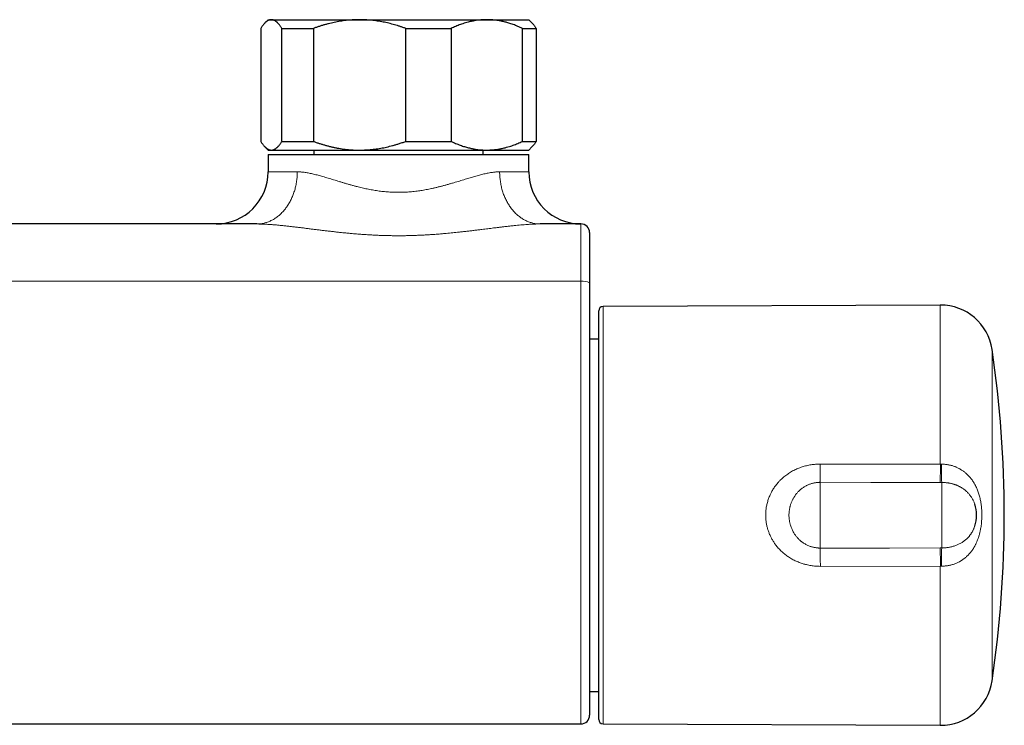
# Model space of a CAD drawing. Header units: millimetres. Extents: x 8 to 664, y 12 to 335.
# Tile 6 of 13: x 374 to 487, y 54 to 135. Entities that reach past the tile are written whole.
import ezdxf

# ---------------------------------------------------------------- set-up
doc = ezdxf.new("R2010")
doc.units = ezdxf.units.MM

msp = doc.modelspace()

# ---------------------------------------------------------------- linework, layer by layer
at = {"color": 7, "linetype": 'Continuous', "lineweight": 30}
for p, q in [((401.29, 133.83), (401.29, 120.83)), ((402.15, 134.83), (401.78, 134.45)), ((402.15, 134.83), (402.51, 134.83)), ((402.51, 134.83), (412.67, 134.83)), ((403.73, 133.83), (407.36, 133.83)), ((403.73, 120.83), (403.73, 133.83)), ((407.36, 133.83), (407.36, 120.83)), ((412.67, 134.83), (427.31, 134.83)), ((417.99, 120.83), (417.99, 133.83)), ((417.99, 133.83), (423.21, 133.83)), ((423.21, 133.83), (423.21, 120.83)), ((427.31, 134.83), (432.15, 134.83)), ((431.41, 120.83), (431.41, 133.83)), ((431.41, 133.83), (433, 133.83)), ((432.52, 134.45), (432.15, 134.83)), ((433, 133.83), (433, 120.83)), ((401.78, 120.2), (402.15, 119.83)), ((403.73, 120.83), (407.36, 120.83)), ((417.99, 120.83), (423.21, 120.83)), ((431.41, 120.83), (433, 120.83)), ((432.15, 119.83), (432.52, 120.2)), ((402.15, 119.83), (402.51, 119.83)), ((402.15, 119.33), (402.15, 117.33)), ((402.15, 119.33), (432.15, 119.33)), ((402.51, 119.83), (412.67, 119.83)), ((407.4, 119.83), (407.4, 119.33)), ((412.67, 119.83), (427.31, 119.83)), ((426.9, 119.33), (426.9, 119.83)), ((427.31, 119.83), (432.15, 119.83)), ((432.15, 117.33), (432.15, 119.33)), ((400.84, 111.33), (283.46, 111.33)), ((438.15, 111.33), (433.46, 111.33)), ((440.2, 77.83), (440.2, 101.33)), ((479.53, 102), (440.7, 101.83)), ((440.2, 98.09), (439.15, 98.09)), ((483.49, 79.11), (483.49, 79.11)), ((440.2, 54.32), (440.2, 77.83)), ((483.49, 76.54), (483.49, 76.54)), ((439.15, 57.56), (440.2, 57.56)), ((246.15, 53.81), (438.15, 53.81)), ((440.7, 53.82), (479.53, 53.65))]:
    msp.add_line(p, q, dxfattribs=at)
at = {"color": 252, "linetype": 'Continuous', "lineweight": 0}
for p, q in [((402.15, 117.33), (405.5, 117.33)), ((428.8, 117.33), (432.15, 117.33)), ((438.15, 104.73), (246.15, 104.73)), ((440.7, 101.83), (440.7, 53.82)), ((479.53, 83.69), (479.53, 102)), ((485.5, 96.88), (485.5, 58.78)), ((465.71, 83.71), (479.53, 83.69)), ((479.53, 83.69), (479.65, 83.69)), ((465.7, 81.61), (465.7, 74.05)), ((479.7, 81.59), (479.52, 81.59)), ((479.7, 81.59), (479.7, 74.06)), ((479.52, 74.06), (479.7, 74.06)), ((479.53, 71.96), (465.71, 71.94)), ((479.65, 71.96), (479.53, 71.96)), ((479.53, 53.65), (479.53, 71.96))]:
    msp.add_line(p, q, dxfattribs=at)
at = {"color": 252, "linetype": 'Continuous', "lineweight": 0, "flags": 128}
for points in [[(400.84, 111.33), (400.94, 111.33), (401.05, 111.33), (401.15, 111.34), (401.25, 111.35), (401.36, 111.36), (401.46, 111.38), (401.57, 111.4), (401.67, 111.42), (401.77, 111.45), (401.87, 111.48), (401.97, 111.51), (402.08, 111.54), (402.18, 111.58), (402.28, 111.62), (402.38, 111.66), (402.47, 111.71), (402.57, 111.76), (402.67, 111.81), (402.76, 111.86), (402.86, 111.92), (402.95, 111.98), (403.04, 112.04), (403.14, 112.11), (403.23, 112.18), (403.32, 112.25), (403.4, 112.32), (403.49, 112.39), (403.58, 112.47), (403.66, 112.55), (403.74, 112.64), (403.82, 112.72), (403.9, 112.81), (403.98, 112.9), (404.06, 112.99), (404.13, 113.08), (404.2, 113.18), (404.28, 113.28), (404.35, 113.38), (404.41, 113.48), (404.48, 113.59), (404.54, 113.69), (404.61, 113.8), (404.67, 113.91), (404.73, 114.02), (404.78, 114.13), (404.84, 114.25), (404.89, 114.37), (404.94, 114.48), (404.99, 114.6), (405.04, 114.72), (405.08, 114.84), (405.12, 114.97), (405.16, 115.09), (405.2, 115.22), (405.24, 115.34), (405.27, 115.47), (405.3, 115.6), (405.33, 115.73), (405.36, 115.86), (405.38, 115.99), (405.4, 116.12), (405.42, 116.25), (405.44, 116.39), (405.45, 116.52), (405.47, 116.65), (405.48, 116.79), (405.49, 116.92), (405.49, 117.06), (405.5, 117.19), (405.5, 117.33)], [(428.8, 117.33), (428.8, 117.19), (428.81, 117.06), (428.81, 116.92), (428.82, 116.79), (428.83, 116.65), (428.84, 116.52), (428.86, 116.39), (428.88, 116.25), (428.9, 116.12), (428.92, 115.99), (428.94, 115.86), (428.97, 115.73), (429, 115.6), (429.03, 115.47), (429.06, 115.34), (429.1, 115.22), (429.14, 115.09), (429.18, 114.97), (429.22, 114.84), (429.26, 114.72), (429.31, 114.6), (429.36, 114.48), (429.41, 114.37), (429.46, 114.25), (429.52, 114.13), (429.57, 114.02), (429.63, 113.91), (429.69, 113.8), (429.75, 113.69), (429.82, 113.59), (429.89, 113.48), (429.95, 113.38), (430.02, 113.28), (430.09, 113.18), (430.17, 113.08), (430.24, 112.99), (430.32, 112.9), (430.4, 112.81), (430.48, 112.72), (430.56, 112.64), (430.64, 112.55), (430.72, 112.47), (430.81, 112.39), (430.9, 112.32), (430.98, 112.25), (431.07, 112.18), (431.16, 112.11), (431.25, 112.04), (431.35, 111.98), (431.44, 111.92), (431.54, 111.86), (431.63, 111.81), (431.73, 111.76), (431.83, 111.71), (431.92, 111.66), (432.02, 111.62), (432.12, 111.58), (432.22, 111.54), (432.32, 111.51), (432.43, 111.48), (432.53, 111.45), (432.63, 111.42), (432.73, 111.4), (432.84, 111.38), (432.94, 111.36), (433.05, 111.35), (433.15, 111.34), (433.25, 111.33), (433.36, 111.33), (433.46, 111.33)], [(479.52, 81.59), (471.52, 81.6), (465.7, 81.61)], [(465.7, 74.05), (473.7, 74.05), (479.52, 74.06)]]:
    msp.add_lwpolyline(points, dxfattribs=at)
at = {"color": 7, "linetype": 'Continuous', "lineweight": 30}
for centre, radius, start, end in [((396.15, 117.33), 6, 270, 0), ((438.15, 117.33), 6, 180, 270), ((438.15, 110.33), 1, 0, 90), ((440.7, 101.33), 0.5, 90.25, 180), ((479.56, 96), 6, 8.4268, 90.25), ((356.9, 77.83), 130, 351.5732, 8.4268), ((479.7, 77.83), 4, 341.2605, 18.7257), ((479.56, 59.65), 6, 269.75, 351.5732), ((438.15, 54.81), 1, 269.9996, 359.9997), ((440.7, 54.32), 0.5, 180, 269.75)]:
    msp.add_arc(centre, radius, start, end, dxfattribs=at)
at = {"color": 252, "linetype": 'Continuous', "lineweight": 0}
for centre, radius, start, end in [((438.39, 103.17), 1.58, 61.2797, 98.8406), ((245.72, 84.03), 219.99, 359.3695, 359.9171), ((262.75, 83.99), 216.79, 359.3652, 359.9194), ((541.05, 83.99), 61.4, 180.2846, 182.2419), ((245.71, 71.63), 220.01, 0.0829, 0.6305), ((255.81, 71.62), 223.73, 0.0892, 0.6262), ((541.05, 71.66), 61.4, 177.7581, 179.7154)]:
    msp.add_arc(centre, radius, start, end, dxfattribs=at)
at = {"color": 7, "linetype": 'Continuous', "lineweight": 30}
for points, knots in [([(402.51, 134.83), (402.5, 134.83), (402.46, 134.83), (402.41, 134.82), (402.34, 134.81), (402.26, 134.78), (402.19, 134.76), (402.12, 134.72), (402.04, 134.67), (401.97, 134.62), (401.89, 134.56), (401.81, 134.49), (401.73, 134.4), (401.64, 134.31), (401.56, 134.21), (401.47, 134.09), (401.38, 133.96), (401.32, 133.87), (401.29, 133.83)], [0, 0, 0, 0, 0.031424, 0.086249, 0.141074, 0.199401, 0.257728, 0.318619, 0.37951, 0.442414, 0.505318, 0.571261, 0.637204, 0.706727, 0.776251, 0.850041, 0.923831, 1, 1, 1, 1]), ([(403.73, 133.83), (403.7, 133.87), (403.65, 133.95), (403.58, 134.06), (403.5, 134.17), (403.42, 134.27), (403.34, 134.35), (403.27, 134.43), (403.21, 134.5), (403.14, 134.56), (403.07, 134.61), (403.01, 134.66), (402.93, 134.71), (402.85, 134.75), (402.77, 134.78), (402.68, 134.81), (402.6, 134.82), (402.54, 134.83), (402.51, 134.83)], [0, 0, 0, 0, 0.065617, 0.131252, 0.19689, 0.262521, 0.328134, 0.383158, 0.438187, 0.493212, 0.547625, 0.602042, 0.656455, 0.725142, 0.793864, 0.862595, 0.931314, 1, 1, 1, 1]), ([(412.67, 134.83), (412.61, 134.83), (412.44, 134.83), (412.15, 134.82), (411.81, 134.8), (411.46, 134.77), (411.13, 134.74), (410.78, 134.7), (410.44, 134.65), (410.1, 134.59), (409.76, 134.52), (409.42, 134.45), (409.08, 134.36), (408.74, 134.27), (408.39, 134.17), (408.04, 134.06), (407.7, 133.95), (407.47, 133.87), (407.36, 133.83)], [0, 0, 0, 0, 0.034083, 0.096966, 0.159875, 0.222793, 0.285703, 0.348588, 0.412301, 0.476037, 0.539782, 0.603521, 0.667238, 0.733776, 0.800332, 0.866897, 0.933458, 1, 1, 1, 1]), ([(417.99, 133.83), (417.88, 133.86), (417.67, 133.94), (417.35, 134.05), (417.02, 134.15), (416.7, 134.25), (416.37, 134.33), (416.04, 134.42), (415.71, 134.49), (415.38, 134.56), (415.05, 134.62), (414.71, 134.68), (414.37, 134.72), (414.03, 134.76), (413.7, 134.79), (413.35, 134.81), (413.01, 134.82), (412.79, 134.83), (412.67, 134.83)], [0, 0, 0, 0, 0.062093, 0.124187, 0.186412, 0.248648, 0.310883, 0.373107, 0.435572, 0.498051, 0.560529, 0.622992, 0.685744, 0.748513, 0.811281, 0.874032, 0.937016, 1, 1, 1, 1]), ([(427.31, 134.83), (427.26, 134.83), (427.13, 134.83), (426.9, 134.82), (426.64, 134.8), (426.37, 134.77), (426.11, 134.74), (425.86, 134.7), (425.63, 134.65), (425.41, 134.61), (425.15, 134.54), (424.87, 134.46), (424.56, 134.37), (424.28, 134.27), (424.01, 134.17), (423.74, 134.06), (423.48, 133.95), (423.3, 133.87), (423.21, 133.83)], [0, 0, 0, 0, 0.034083, 0.097391, 0.160725, 0.224069, 0.287405, 0.350715, 0.403935, 0.45716, 0.51038, 0.588809, 0.667238, 0.733776, 0.800332, 0.866897, 0.933458, 1, 1, 1, 1]), ([(431.41, 133.83), (431.32, 133.87), (431.15, 133.95), (430.88, 134.06), (430.62, 134.17), (430.36, 134.27), (430.1, 134.35), (429.87, 134.43), (429.64, 134.5), (429.42, 134.56), (429.19, 134.61), (428.97, 134.66), (428.72, 134.71), (428.46, 134.75), (428.17, 134.78), (427.88, 134.81), (427.6, 134.82), (427.4, 134.83), (427.31, 134.83)], [0, 0, 0, 0, 0.065617, 0.131252, 0.19689, 0.262521, 0.328134, 0.383158, 0.438187, 0.493212, 0.547625, 0.602042, 0.656455, 0.725142, 0.793864, 0.862595, 0.931314, 1, 1, 1, 1]), ([(432.52, 134.45), (432.53, 134.45), (432.56, 134.42), (432.61, 134.36), (432.69, 134.27), (432.77, 134.17), (432.85, 134.06), (432.93, 133.95), (432.98, 133.87), (433, 133.83)], [0, 0, 0, 0, 0.029455, 0.188138, 0.3494, 0.510726, 0.673415, 0.836162, 1, 1, 1, 1]), ([(401.29, 120.83), (401.33, 120.78), (401.39, 120.68), (401.48, 120.55), (401.57, 120.44), (401.65, 120.33), (401.74, 120.23), (401.83, 120.15), (401.92, 120.07), (402.01, 120), (402.09, 119.95), (402.15, 119.92), (402.2, 119.89), (402.25, 119.87), (402.31, 119.85), (402.38, 119.84), (402.46, 119.83), (402.5, 119.83), (402.51, 119.83)], [0, 0, 0, 0, 0.07949, 0.154099, 0.228706, 0.302021, 0.375335, 0.447538, 0.51974, 0.594643, 0.669547, 0.708594, 0.747641, 0.785793, 0.823945, 0.89626, 0.968576, 1, 1, 1, 1]), ([(402.51, 119.83), (402.54, 119.83), (402.59, 119.83), (402.68, 119.84), (402.76, 119.87), (402.84, 119.9), (402.91, 119.94), (402.99, 119.98), (403.05, 120.03), (403.12, 120.08), (403.19, 120.14), (403.25, 120.2), (403.32, 120.28), (403.4, 120.37), (403.48, 120.47), (403.57, 120.58), (403.65, 120.7), (403.7, 120.78), (403.73, 120.83)], [0, 0, 0, 0, 0.065449, 0.130926, 0.196415, 0.261894, 0.327345, 0.382403, 0.437466, 0.492525, 0.54654, 0.60056, 0.654576, 0.723644, 0.792733, 0.861832, 0.930927, 1, 1, 1, 1]), ([(407.36, 120.83), (407.47, 120.79), (407.69, 120.71), (408.03, 120.59), (408.37, 120.49), (408.71, 120.39), (409.05, 120.3), (409.4, 120.21), (409.75, 120.13), (410.11, 120.06), (410.47, 120), (410.84, 119.95), (411.2, 119.9), (411.57, 119.87), (411.94, 119.84), (412.3, 119.83), (412.55, 119.83), (412.67, 119.83)], [0, 0, 0, 0, 0.065066, 0.130138, 0.195203, 0.26048, 0.325763, 0.391039, 0.458346, 0.525661, 0.592967, 0.660772, 0.72862, 0.796489, 0.864355, 0.932199, 1, 1, 1, 1]), ([(412.67, 119.83), (412.73, 119.83), (412.89, 119.83), (413.15, 119.83), (413.43, 119.85), (413.74, 119.87), (414.07, 119.9), (414.42, 119.94), (414.76, 119.98), (415.11, 120.04), (415.45, 120.1), (415.79, 120.18), (416.13, 120.26), (416.47, 120.34), (416.81, 120.44), (417.18, 120.55), (417.57, 120.68), (417.85, 120.78), (417.99, 120.83)], [0, 0, 0, 0, 0.034083, 0.087306, 0.140535, 0.193758, 0.25795, 0.322169, 0.386397, 0.450618, 0.514814, 0.579411, 0.644028, 0.708653, 0.773275, 0.837875, 0.918937, 1, 1, 1, 1]), ([(423.21, 120.83), (423.3, 120.79), (423.47, 120.71), (423.73, 120.59), (424, 120.49), (424.26, 120.39), (424.51, 120.3), (424.75, 120.22), (424.98, 120.16), (425.2, 120.1), (425.43, 120.04), (425.65, 119.99), (425.9, 119.95), (426.16, 119.91), (426.45, 119.87), (426.73, 119.85), (427.02, 119.83), (427.21, 119.83), (427.31, 119.83)], [0, 0, 0, 0, 0.065617, 0.131252, 0.19689, 0.262521, 0.328134, 0.383158, 0.438187, 0.493212, 0.547625, 0.602042, 0.656455, 0.725142, 0.793864, 0.862595, 0.931314, 1, 1, 1, 1]), ([(427.31, 119.83), (427.36, 119.83), (427.49, 119.83), (427.72, 119.84), (427.98, 119.85), (428.24, 119.88), (428.51, 119.91), (428.76, 119.95), (428.99, 120), (429.21, 120.05), (429.47, 120.11), (429.75, 120.19), (430.06, 120.28), (430.34, 120.38), (430.61, 120.48), (430.88, 120.59), (431.14, 120.7), (431.32, 120.79), (431.41, 120.83)], [0, 0, 0, 0, 0.034083, 0.097391, 0.1607252, 0.2240692, 0.2874053, 0.3507149, 0.403935, 0.4571599, 0.5103804, 0.5888088, 0.6672378, 0.7337757, 0.800332, 0.8668969, 0.933458, 1, 1, 1, 1]), ([(433, 120.83), (432.98, 120.78), (432.92, 120.7), (432.84, 120.58), (432.76, 120.47), (432.67, 120.36), (432.6, 120.27), (432.54, 120.22), (432.52, 120.2)], [0, 0, 0, 0, 0.1737045, 0.3474726, 0.5177466, 0.688091, 0.8570953, 1, 1, 1, 1]), ([(439.15, 110.33), (439.15, 110.33), (439.15, 110.33), (439.15, 110.32), (439.15, 110.31), (439.15, 110.28), (439.15, 110.25), (439.15, 110.22), (439.15, 110.17), (439.15, 110.12), (439.15, 110.05), (439.15, 109.98), (439.15, 109.91), (439.15, 109.82), (439.15, 109.73), (439.15, 109.63), (439.15, 109.53), (439.15, 109.42), (439.15, 109.3), (439.15, 109.17), (439.15, 109.04), (439.15, 108.89), (439.15, 108.74), (439.15, 108.59), (439.15, 108.43), (439.15, 108.27), (439.15, 108.1), (439.15, 107.93), (439.15, 107.75), (439.15, 107.57), (439.15, 107.37), (439.15, 107.17), (439.15, 106.97), (439.15, 106.77), (439.15, 106.56), (439.15, 106.35), (439.15, 106.14), (439.15, 105.93), (439.15, 105.71), (439.15, 105.48), (439.15, 105.25), (439.15, 105.02), (439.15, 104.79), (439.15, 104.63), (439.15, 104.55)], [0, 0, 0, 0, 0.016249, 0.032498, 0.056328, 0.080177, 0.104034, 0.127883, 0.151713, 0.176235, 0.200778, 0.225329, 0.249873, 0.274395, 0.29822, 0.322066, 0.345918, 0.369764, 0.39359, 0.418107, 0.442646, 0.467193, 0.491732, 0.51625, 0.540077, 0.563924, 0.587778, 0.611625, 0.635453, 0.659972, 0.684513, 0.709062, 0.733603, 0.758122, 0.78195, 0.805798, 0.829652, 0.8535, 0.877328, 0.901848, 0.92639, 0.950938, 0.97548, 1, 1, 1, 1]), ([(439.15, 104.55), (439.15, 104.21), (439.15, 103.51), (439.15, 102.47), (439.15, 101.43), (439.15, 100.39), (439.15, 99.35), (439.15, 98.3), (439.15, 97.26), (439.15, 96.25), (439.15, 95.28), (439.15, 94.35), (439.15, 93.41), (439.15, 92.49), (439.15, 91.57), (439.15, 90.65), (439.15, 89.74), (439.15, 88.84), (439.15, 87.97), (439.15, 87.11), (439.15, 86.25), (439.15, 85.17), (439.15, 83.86), (439.15, 82.39), (439.15, 80.97), (439.15, 79.95), (439.15, 79.24), (439.15, 78.86), (439.15, 78.48), (439.15, 78.1), (439.15, 77.72), (439.15, 77.3), (439.15, 76.84), (439.15, 76.34), (439.15, 75.84), (439.15, 75.34), (439.15, 74.84), (439.15, 74.36), (439.15, 73.89), (439.15, 73.45), (439.15, 73), (439.15, 72.55), (439.15, 72.1), (439.15, 71.64), (439.15, 71.19), (439.15, 70.74), (439.15, 70.29), (439.15, 69.85), (439.15, 69.4), (439.15, 69), (439.15, 68.63), (439.15, 68.3), (439.15, 67.98), (439.15, 67.65), (439.15, 67.33), (439.15, 66.97), (439.15, 66.57), (439.15, 66.13), (439.15, 65.69), (439.15, 65.26), (439.15, 64.83), (439.15, 64.42), (439.15, 64.01), (439.15, 63.62), (439.15, 63.24), (439.15, 62.89), (439.15, 62.54), (439.15, 62.2), (439.15, 61.86), (439.15, 61.53), (439.15, 61.21), (439.15, 60.9), (439.15, 60.62), (439.15, 60.36), (439.15, 60.1), (439.15, 59.85), (439.15, 59.6), (439.15, 59.35), (439.15, 59.09), (439.15, 58.83), (439.15, 58.58), (439.15, 58.33), (439.15, 58.09), (439.15, 57.86), (439.15, 57.64), (439.15, 57.43), (439.15, 57.23), (439.15, 57.04), (439.15, 56.86), (439.15, 56.68), (439.15, 56.5), (439.15, 56.32), (439.15, 56.15), (439.15, 56), (439.15, 55.85), (439.15, 55.71), (439.15, 55.58), (439.15, 55.46), (439.15, 55.35), (439.15, 55.25), (439.15, 55.16), (439.15, 55.08), (439.15, 55.01), (439.15, 54.95), (439.15, 54.9), (439.15, 54.87), (439.15, 54.84), (439.15, 54.82), (439.15, 54.81), (439.15, 54.81), (439.15, 54.81)], [0, 0, 0, 0, 0.016729, 0.033459, 0.05019, 0.066922, 0.083655, 0.100388, 0.117123, 0.133858, 0.148785, 0.163711, 0.178639, 0.193567, 0.208132, 0.222696, 0.237262, 0.251828, 0.265495, 0.279162, 0.29283, 0.306498, 0.330867, 0.355237, 0.376722, 0.398209, 0.404233, 0.410258, 0.416282, 0.422313, 0.428345, 0.434376, 0.442321, 0.450267, 0.458212, 0.466191, 0.474171, 0.482151, 0.489371, 0.496591, 0.503823, 0.511055, 0.518519, 0.525985, 0.533451, 0.540915, 0.54843, 0.555947, 0.563464, 0.570979, 0.576677, 0.582375, 0.588072, 0.593783, 0.599493, 0.605204, 0.613275, 0.621346, 0.629433, 0.637519, 0.645636, 0.653756, 0.661793, 0.669834, 0.677145, 0.684457, 0.691769, 0.69908, 0.706439, 0.713799, 0.721159, 0.728518, 0.734842, 0.741167, 0.747491, 0.753832, 0.760173, 0.766514, 0.77374, 0.780967, 0.788195, 0.79542, 0.802692, 0.809965, 0.817237, 0.824509, 0.83134, 0.838171, 0.845012, 0.851853, 0.859476, 0.8671, 0.874723, 0.882376, 0.890029, 0.897682, 0.905364, 0.913047, 0.920732, 0.928415, 0.936097, 0.943864, 0.951633, 0.959404, 0.967174, 0.974941, 0.982152, 0.989363, 0.996586, 1, 1, 1, 1])]:
    msp.add_open_spline(points, degree=3, knots=knots, dxfattribs=at)
at = {"color": 252, "linetype": 'Continuous', "lineweight": 0}
for points, knots in [([(405.5, 117.33), (405.55, 117.33), (405.66, 117.32), (405.82, 117.32), (405.99, 117.3), (406.18, 117.28), (406.39, 117.26), (406.63, 117.22), (406.88, 117.17), (407.12, 117.12), (407.38, 117.06), (407.64, 117), (407.9, 116.93), (408.17, 116.86), (408.45, 116.78), (408.74, 116.69), (409.05, 116.6), (409.37, 116.5), (409.68, 116.41), (410.01, 116.31), (410.33, 116.21), (410.66, 116.11), (411, 116.01), (411.34, 115.91), (411.68, 115.81), (412.03, 115.72), (412.36, 115.63), (412.67, 115.55), (412.96, 115.48), (413.26, 115.42), (413.55, 115.35), (413.85, 115.3), (414.15, 115.24), (414.45, 115.19), (414.76, 115.14), (415.07, 115.1), (415.38, 115.06), (415.69, 115.03), (416.01, 115.01), (416.32, 114.99), (416.64, 114.98), (416.95, 114.97), (417.26, 114.97), (417.58, 114.97), (417.89, 114.98), (418.2, 115), (418.51, 115.02), (418.82, 115.05), (419.13, 115.09), (419.44, 115.13), (419.74, 115.17), (420.05, 115.22), (420.35, 115.28), (420.65, 115.33), (420.97, 115.4), (421.3, 115.48), (421.65, 115.56), (422, 115.65), (422.34, 115.74), (422.69, 115.83), (423.02, 115.93), (423.36, 116.03), (423.69, 116.12), (424.01, 116.22), (424.34, 116.32), (424.66, 116.42), (424.96, 116.51), (425.25, 116.6), (425.53, 116.68), (425.8, 116.76), (426.07, 116.84), (426.34, 116.91), (426.61, 116.98), (426.87, 117.05), (427.12, 117.11), (427.37, 117.16), (427.62, 117.21), (427.87, 117.25), (428.09, 117.28), (428.28, 117.3), (428.46, 117.32), (428.63, 117.32), (428.75, 117.33), (428.8, 117.33)], [0, 0, 0, 0, 0.0092931, 0.0185893, 0.0278858, 0.0371793, 0.0497358, 0.0623026, 0.074876, 0.0874513, 0.1000222, 0.1125816, 0.1252805, 0.1379815, 0.1506807, 0.1647046, 0.1787309, 0.1927551, 0.2068177, 0.2208823, 0.234945, 0.2490439, 0.2631448, 0.2772436, 0.2913803, 0.3055191, 0.3196555, 0.3310629, 0.3424701, 0.3539311, 0.3653952, 0.376859, 0.3883196, 0.3998825, 0.4114492, 0.4230157, 0.4345781, 0.4462466, 0.4579197, 0.4695925, 0.4812607, 0.4927356, 0.5042105, 0.515712, 0.5272182, 0.5387245, 0.5502263, 0.5617383, 0.5732544, 0.5847709, 0.5962833, 0.607808, 0.6193361, 0.6308646, 0.6423897, 0.6561862, 0.6699827, 0.6838324, 0.6976863, 0.7115406, 0.7253907, 0.7393058, 0.7532248, 0.7671439, 0.781059, 0.7950231, 0.8089872, 0.8215606, 0.8341373, 0.8467137, 0.8592867, 0.8719305, 0.8845786, 0.8972261, 0.9098692, 0.9226039, 0.9353445, 0.9480843, 0.9608178, 0.9706118, 0.9804093, 0.9902065, 1, 1, 1, 1]), ([(433.46, 111.33), (433.38, 111.33), (433.22, 111.33), (432.98, 111.32), (432.73, 111.31), (432.49, 111.3), (432.23, 111.29), (431.94, 111.27), (431.61, 111.24), (431.23, 111.21), (430.84, 111.18), (430.46, 111.14), (430.07, 111.1), (429.68, 111.05), (429.29, 111.01), (428.9, 110.96), (428.5, 110.91), (428.12, 110.87), (427.77, 110.82), (427.43, 110.78), (427.1, 110.74), (426.72, 110.69), (426.3, 110.64), (425.83, 110.58), (425.36, 110.53), (424.89, 110.47), (424.42, 110.42), (423.98, 110.37), (423.57, 110.33), (423.21, 110.29), (422.84, 110.26), (422.43, 110.22), (421.97, 110.18), (421.47, 110.14), (420.97, 110.11), (420.47, 110.08), (419.97, 110.05), (419.47, 110.03), (418.97, 110.01), (418.46, 109.99), (417.96, 109.98), (417.45, 109.98), (416.94, 109.98), (416.44, 109.98), (415.94, 109.99), (415.44, 110), (414.94, 110.02), (414.44, 110.04), (413.94, 110.07), (413.45, 110.1), (412.95, 110.13), (412.45, 110.17), (411.96, 110.21), (411.46, 110.26), (410.97, 110.3), (410.49, 110.35), (410.01, 110.4), (409.54, 110.46), (409.07, 110.51), (408.61, 110.56), (408.14, 110.62), (407.68, 110.68), (407.22, 110.73), (406.77, 110.79), (406.31, 110.85), (405.86, 110.91), (405.4, 110.96), (404.96, 111.01), (404.51, 111.07), (404.07, 111.11), (403.64, 111.16), (403.22, 111.2), (402.8, 111.24), (402.43, 111.26), (402.12, 111.28), (401.86, 111.3), (401.6, 111.31), (401.34, 111.32), (401.09, 111.32), (400.92, 111.33), (400.84, 111.33), (400.84, 111.33)], [0, 0, 0, 0, 0.008482, 0.016965, 0.025447, 0.033957, 0.042469, 0.050979, 0.063472, 0.075965, 0.088482, 0.100999, 0.113359, 0.125719, 0.138096, 0.150472, 0.162855, 0.175241, 0.185537, 0.195834, 0.206137, 0.21644, 0.230556, 0.244674, 0.258791, 0.272939, 0.287087, 0.301235, 0.312131, 0.323027, 0.333929, 0.34483, 0.359475, 0.37412, 0.38878, 0.40344, 0.418031, 0.432622, 0.447228, 0.461834, 0.476543, 0.491253, 0.505978, 0.520704, 0.535198, 0.549696, 0.564207, 0.578719, 0.593246, 0.607773, 0.622316, 0.636858, 0.651416, 0.665973, 0.680544, 0.695118, 0.709142, 0.723167, 0.737204, 0.751241, 0.765215, 0.77919, 0.793179, 0.807168, 0.821261, 0.835355, 0.849467, 0.863578, 0.877632, 0.891691, 0.905443, 0.919195, 0.932977, 0.946759, 0.955617, 0.964476, 0.973334, 0.982222, 0.991111, 0.999998, 1, 1, 1, 1]), ([(438.15, 104.73), (438.15, 104.73), (438.15, 104.79), (438.15, 104.92), (438.15, 105.1), (438.15, 105.29), (438.15, 105.48), (438.15, 105.66), (438.15, 105.84), (438.15, 106.03), (438.15, 106.21), (438.15, 106.39), (438.15, 106.56), (438.15, 106.74), (438.15, 106.91), (438.15, 107.09), (438.15, 107.26), (438.15, 107.42), (438.15, 107.59), (438.15, 107.75), (438.15, 107.91), (438.15, 108.06), (438.15, 108.22), (438.15, 108.37), (438.15, 108.51), (438.15, 108.66), (438.15, 108.8), (438.15, 108.94), (438.15, 109.08), (438.15, 109.21), (438.15, 109.34), (438.15, 109.47), (438.15, 109.59), (438.15, 109.7), (438.15, 109.82), (438.15, 109.93), (438.15, 110.04), (438.15, 110.14), (438.15, 110.24), (438.15, 110.33), (438.15, 110.42), (438.15, 110.51), (438.15, 110.59), (438.15, 110.67), (438.15, 110.75), (438.15, 110.82), (438.15, 110.88), (438.15, 110.94), (438.15, 111), (438.15, 111.05), (438.15, 111.1), (438.15, 111.14), (438.15, 111.18), (438.15, 111.22), (438.15, 111.25), (438.15, 111.27), (438.15, 111.29), (438.15, 111.31), (438.15, 111.32), (438.15, 111.33), (438.15, 111.33), (438.15, 111.33)], [0, 0, 0, 0, 0.000005, 0.017163, 0.034321, 0.051518, 0.068715, 0.085952, 0.103189, 0.120466, 0.137742, 0.155059, 0.172376, 0.189733, 0.207091, 0.224484, 0.241888, 0.259046, 0.276203, 0.2934, 0.310597, 0.327833, 0.34507, 0.362346, 0.379623, 0.396939, 0.414256, 0.431613, 0.44897, 0.466363, 0.483767, 0.500923, 0.518079, 0.535274, 0.552469, 0.569704, 0.586939, 0.604214, 0.621489, 0.638804, 0.656119, 0.673474, 0.69083, 0.708221, 0.725623, 0.742781, 0.75994, 0.777138, 0.794336, 0.811573, 0.828811, 0.846089, 0.863366, 0.880684, 0.898002, 0.91536, 0.932718, 0.950112, 0.967516, 0.983754, 1, 1, 1, 1]), ([(438.15, 53.81), (438.15, 53.81), (438.15, 53.81), (438.15, 53.82), (438.15, 53.84), (438.15, 53.87), (438.15, 53.9), (438.15, 53.94), (438.15, 53.98), (438.15, 54.03), (438.15, 54.09), (438.15, 54.16), (438.15, 54.23), (438.15, 54.3), (438.15, 54.39), (438.15, 54.48), (438.15, 54.58), (438.15, 54.68), (438.15, 54.79), (438.15, 54.91), (438.15, 55.04), (438.15, 55.17), (438.15, 55.31), (438.15, 55.45), (438.15, 55.61), (438.15, 55.76), (438.15, 55.9), (438.15, 56.04), (438.15, 56.19), (438.15, 56.36), (438.15, 56.55), (438.15, 56.76), (438.15, 56.98), (438.15, 57.21), (438.15, 57.44), (438.15, 57.68), (438.15, 57.93), (438.15, 58.18), (438.15, 58.44), (438.15, 58.71), (438.15, 58.98), (438.15, 59.24), (438.15, 59.48), (438.15, 59.7), (438.15, 59.93), (438.15, 60.16), (438.15, 60.39), (438.15, 60.63), (438.15, 60.87), (438.15, 61.14), (438.15, 61.44), (438.15, 61.77), (438.15, 62.11), (438.15, 62.45), (438.15, 62.8), (438.15, 63.15), (438.15, 63.51), (438.15, 63.87), (438.15, 64.24), (438.15, 64.61), (438.15, 64.98), (438.15, 65.33), (438.15, 65.65), (438.15, 65.95), (438.15, 66.24), (438.15, 66.59), (438.15, 66.99), (438.15, 67.44), (438.15, 67.89), (438.15, 68.35), (438.15, 68.82), (438.15, 69.29), (438.15, 69.76), (438.15, 70.24), (438.15, 70.72), (438.15, 71.21), (438.15, 71.7), (438.15, 72.19), (438.15, 72.69), (438.15, 73.19), (438.15, 73.69), (438.15, 74.17), (438.15, 74.62), (438.15, 75.04), (438.15, 75.47), (438.15, 75.9), (438.15, 76.33), (438.15, 76.76), (438.15, 77.19), (438.15, 77.65), (438.15, 78.12), (438.15, 78.62), (438.15, 79.2), (438.15, 79.86), (438.15, 80.81), (438.15, 81.97), (438.15, 83.16), (438.15, 84.18), (438.15, 85.03), (438.15, 85.87), (438.15, 86.75), (438.15, 87.66), (438.15, 88.6), (438.15, 89.55), (438.15, 90.5), (438.15, 91.46), (438.15, 92.44), (438.15, 93.41), (438.15, 94.39), (438.15, 95.37), (438.15, 96.41), (438.15, 97.51), (438.15, 98.63), (438.15, 99.69), (438.15, 100.71), (438.15, 101.73), (438.15, 102.74), (438.15, 103.74), (438.15, 104.4), (438.15, 104.73)], [0, 0, 0, 0, 0.001807, 0.009679, 0.017565, 0.025451, 0.031638, 0.037825, 0.044019, 0.050213, 0.056432, 0.062652, 0.068871, 0.07509, 0.081337, 0.087585, 0.093832, 0.100079, 0.106356, 0.112634, 0.118912, 0.12519, 0.131496, 0.137803, 0.144111, 0.150417, 0.155732, 0.161047, 0.166366, 0.171686, 0.178619, 0.185553, 0.192486, 0.199441, 0.206397, 0.213353, 0.220226, 0.227099, 0.233972, 0.240866, 0.247761, 0.254655, 0.259898, 0.265141, 0.270388, 0.275635, 0.280949, 0.286263, 0.291582, 0.296901, 0.303833, 0.310766, 0.317699, 0.324654, 0.331609, 0.338564, 0.345437, 0.35231, 0.359182, 0.366076, 0.37297, 0.379864, 0.385107, 0.390349, 0.395596, 0.400843, 0.408575, 0.416308, 0.42404, 0.431802, 0.439566, 0.447329, 0.45513, 0.462931, 0.470747, 0.478562, 0.486416, 0.494271, 0.502126, 0.510012, 0.517899, 0.525785, 0.532416, 0.539049, 0.545681, 0.552312, 0.558978, 0.565644, 0.57231, 0.578976, 0.586648, 0.594321, 0.601993, 0.613517, 0.62504, 0.646102, 0.667166, 0.680264, 0.693362, 0.706461, 0.71956, 0.734173, 0.748787, 0.763402, 0.778017, 0.79316, 0.808303, 0.823447, 0.838591, 0.853845, 0.869099, 0.887219, 0.905339, 0.921238, 0.937136, 0.953036, 0.968936, 0.984468, 1, 1, 1, 1]), ([(465.71, 71.94), (465.62, 71.94), (465.45, 71.95), (465.18, 71.96), (464.91, 71.99), (464.65, 72.03), (464.38, 72.07), (464.14, 72.13), (463.92, 72.18), (463.71, 72.24), (463.5, 72.31), (463.27, 72.4), (463.04, 72.49), (462.82, 72.59), (462.6, 72.7), (462.38, 72.82), (462.17, 72.95), (461.97, 73.09), (461.77, 73.23), (461.58, 73.37), (461.4, 73.53), (461.22, 73.69), (461.05, 73.86), (460.88, 74.04), (460.72, 74.23), (460.58, 74.41), (460.46, 74.58), (460.35, 74.74), (460.25, 74.91), (460.15, 75.08), (460.05, 75.25), (459.97, 75.43), (459.88, 75.61), (459.81, 75.79), (459.74, 75.98), (459.68, 76.17), (459.62, 76.36), (459.57, 76.56), (459.53, 76.75), (459.5, 76.95), (459.47, 77.15), (459.45, 77.35), (459.43, 77.56), (459.43, 77.76), (459.43, 77.96), (459.44, 78.18), (459.46, 78.4), (459.48, 78.62), (459.52, 78.85), (459.57, 79.07), (459.62, 79.3), (459.69, 79.52), (459.76, 79.73), (459.84, 79.95), (459.93, 80.14), (460.01, 80.32), (460.1, 80.49), (460.2, 80.68), (460.33, 80.88), (460.46, 81.07), (460.59, 81.26), (460.74, 81.44), (460.88, 81.61), (461.01, 81.75), (461.16, 81.9), (461.33, 82.06), (461.53, 82.24), (461.74, 82.4), (461.96, 82.56), (462.18, 82.71), (462.41, 82.85), (462.65, 82.97), (462.89, 83.09), (463.13, 83.2), (463.37, 83.29), (463.62, 83.38), (463.87, 83.46), (464.13, 83.52), (464.39, 83.58), (464.65, 83.63), (464.91, 83.66), (465.18, 83.69), (465.44, 83.71), (465.62, 83.71), (465.71, 83.71)], [0, 0, 0, 0, 0.013918, 0.027841, 0.041759, 0.05578, 0.069807, 0.083828, 0.094406, 0.104983, 0.117724, 0.130474, 0.143224, 0.155965, 0.168857, 0.181759, 0.19466, 0.207552, 0.220147, 0.232751, 0.245356, 0.25795, 0.270706, 0.283473, 0.296239, 0.308995, 0.319257, 0.329525, 0.339792, 0.350054, 0.360412, 0.370776, 0.381141, 0.391499, 0.401937, 0.412375, 0.422826, 0.433282, 0.443739, 0.454189, 0.464752, 0.475321, 0.48589, 0.496453, 0.507106, 0.51776, 0.529698, 0.541642, 0.55358, 0.565543, 0.577511, 0.589474, 0.601459, 0.613448, 0.625433, 0.634558, 0.643682, 0.655915, 0.668153, 0.680385, 0.692709, 0.705037, 0.71736, 0.726654, 0.735947, 0.749863, 0.763822, 0.777781, 0.7918, 0.805818, 0.819896, 0.833973, 0.848092, 0.861753, 0.875451, 0.889149, 0.902899, 0.916648, 0.930449, 0.94425, 0.958088, 0.972035, 0.986018, 1, 1, 1, 1]), ([(479.65, 83.69), (479.72, 83.69), (479.84, 83.69), (480.03, 83.68), (480.22, 83.66), (480.41, 83.63), (480.6, 83.59), (480.79, 83.55), (480.97, 83.5), (481.15, 83.44), (481.3, 83.38), (481.45, 83.32), (481.59, 83.25), (481.72, 83.18), (481.86, 83.1), (481.99, 83.02), (482.12, 82.94), (482.25, 82.85), (482.37, 82.75), (482.5, 82.64), (482.64, 82.51), (482.79, 82.36), (482.93, 82.21), (483.06, 82.04), (483.19, 81.88), (483.31, 81.7), (483.42, 81.52), (483.53, 81.33), (483.63, 81.13), (483.73, 80.91), (483.82, 80.69), (483.91, 80.46), (483.98, 80.23), (484.05, 80), (484.11, 79.76), (484.16, 79.51), (484.2, 79.25), (484.24, 78.98), (484.27, 78.71), (484.3, 78.44), (484.31, 78.16), (484.32, 77.89), (484.31, 77.61), (484.3, 77.34), (484.28, 77.06), (484.26, 76.79), (484.22, 76.52), (484.18, 76.27), (484.14, 76.06), (484.1, 75.87), (484.06, 75.69), (484.01, 75.51), (483.95, 75.33), (483.89, 75.15), (483.83, 74.97), (483.76, 74.82), (483.7, 74.68), (483.65, 74.56), (483.59, 74.45), (483.53, 74.33), (483.47, 74.22), (483.41, 74.11), (483.34, 74), (483.27, 73.89), (483.19, 73.78), (483.12, 73.68), (483.04, 73.58), (482.95, 73.48), (482.87, 73.38), (482.78, 73.28), (482.69, 73.19), (482.59, 73.1), (482.49, 73.01), (482.39, 72.92), (482.29, 72.84), (482.18, 72.76), (482.07, 72.68), (481.96, 72.61), (481.84, 72.54), (481.71, 72.46), (481.56, 72.39), (481.38, 72.31), (481.2, 72.23), (481.02, 72.17), (480.83, 72.11), (480.63, 72.06), (480.44, 72.03), (480.26, 72), (480.09, 71.98), (479.95, 71.97), (479.8, 71.96), (479.7, 71.96), (479.65, 71.96)], [0, 0, 0, 0, 0.011063, 0.022126, 0.033296, 0.044465, 0.055744, 0.067022, 0.078409, 0.089797, 0.099012, 0.108227, 0.117497, 0.126768, 0.136091, 0.145415, 0.15479, 0.164166, 0.173585, 0.183016, 0.195696, 0.208403, 0.221137, 0.233896, 0.246679, 0.259486, 0.272314, 0.285163, 0.299488, 0.313839, 0.328215, 0.342616, 0.357039, 0.371484, 0.385951, 0.400438, 0.416368, 0.432324, 0.448305, 0.464311, 0.480342, 0.496397, 0.512393, 0.528414, 0.54446, 0.56053, 0.576626, 0.592748, 0.603912, 0.615075, 0.626277, 0.637478, 0.648719, 0.659961, 0.671246, 0.682531, 0.690321, 0.69811, 0.705916, 0.713721, 0.721545, 0.729368, 0.737211, 0.745053, 0.752916, 0.760779, 0.768663, 0.776548, 0.784522, 0.792496, 0.800495, 0.808495, 0.816522, 0.824549, 0.832606, 0.840663, 0.848751, 0.856839, 0.864961, 0.873082, 0.884517, 0.895951, 0.907491, 0.919031, 0.930684, 0.942337, 0.954111, 0.965885, 0.974384, 0.982894, 0.991441, 1, 1, 1, 1]), ([(465.7, 81.61), (465.66, 81.61), (465.58, 81.6), (465.47, 81.6), (465.36, 81.59), (465.23, 81.57), (465.08, 81.55), (464.92, 81.52), (464.77, 81.48), (464.61, 81.43), (464.46, 81.38), (464.32, 81.32), (464.2, 81.27), (464.07, 81.2), (463.93, 81.12), (463.77, 81.03), (463.62, 80.92), (463.48, 80.81), (463.34, 80.69), (463.21, 80.56), (463.09, 80.44), (462.99, 80.32), (462.9, 80.21), (462.82, 80.09), (462.73, 79.97), (462.66, 79.85), (462.59, 79.72), (462.52, 79.59), (462.46, 79.46), (462.4, 79.33), (462.35, 79.19), (462.3, 79.05), (462.26, 78.91), (462.22, 78.77), (462.19, 78.63), (462.16, 78.48), (462.14, 78.34), (462.12, 78.19), (462.11, 78.02), (462.11, 77.83), (462.11, 77.64), (462.12, 77.47), (462.14, 77.33), (462.16, 77.19), (462.18, 77.04), (462.22, 76.9), (462.26, 76.74), (462.31, 76.56), (462.38, 76.37), (462.46, 76.18), (462.55, 75.99), (462.65, 75.81), (462.75, 75.65), (462.85, 75.51), (462.95, 75.39), (463.05, 75.27), (463.15, 75.15), (463.26, 75.04), (463.37, 74.94), (463.47, 74.85), (463.58, 74.77), (463.71, 74.67), (463.87, 74.56), (464.04, 74.47), (464.21, 74.38), (464.38, 74.3), (464.55, 74.24), (464.71, 74.19), (464.86, 74.15), (465.01, 74.11), (465.16, 74.09), (465.31, 74.07), (465.45, 74.05), (465.58, 74.05), (465.66, 74.05), (465.7, 74.05)], [0, 0, 0, 0, 0.009863, 0.019726, 0.029636, 0.039546, 0.05342, 0.067302, 0.081176, 0.09519, 0.109213, 0.123227, 0.13382, 0.144412, 0.16005, 0.17575, 0.19145, 0.207232, 0.223015, 0.238878, 0.254741, 0.267205, 0.279675, 0.29214, 0.304703, 0.317271, 0.329834, 0.342495, 0.35516, 0.367821, 0.380321, 0.392825, 0.405324, 0.417918, 0.430515, 0.443108, 0.455797, 0.468489, 0.481177, 0.499619, 0.51806, 0.530442, 0.542829, 0.555211, 0.567684, 0.580161, 0.592633, 0.610387, 0.628205, 0.646024, 0.663922, 0.681821, 0.699788, 0.713252, 0.726722, 0.740186, 0.753756, 0.767332, 0.780902, 0.791144, 0.801386, 0.817802, 0.83429, 0.850777, 0.867365, 0.883952, 0.900618, 0.913775, 0.92694, 0.940097, 0.953375, 0.96666, 0.979937, 0.989969, 1, 1, 1, 1]), ([(483.49, 79.11), (483.47, 79.15), (483.44, 79.25), (483.38, 79.4), (483.3, 79.57), (483.21, 79.73), (483.12, 79.88), (483.02, 80.03), (482.91, 80.17), (482.8, 80.31), (482.68, 80.44), (482.55, 80.56), (482.42, 80.68), (482.28, 80.79), (482.12, 80.9), (481.99, 80.98), (481.87, 81.05), (481.78, 81.1), (481.68, 81.15), (481.59, 81.2), (481.49, 81.24), (481.39, 81.28), (481.29, 81.32), (481.19, 81.35), (481.09, 81.39), (480.99, 81.42), (480.89, 81.45), (480.78, 81.47), (480.68, 81.5), (480.57, 81.52), (480.46, 81.53), (480.36, 81.55), (480.25, 81.56), (480.14, 81.57), (480.03, 81.58), (479.92, 81.59), (479.81, 81.59), (479.74, 81.59), (479.7, 81.59)], [0, 0, 0, 0, 0.025296, 0.063315, 0.101445, 0.13968, 0.178017, 0.216452, 0.253832, 0.291298, 0.32885, 0.366487, 0.404211, 0.44202, 0.479916, 0.522909, 0.544471, 0.566034, 0.587662, 0.60929, 0.630985, 0.65268, 0.674443, 0.696205, 0.718037, 0.739868, 0.761374, 0.78288, 0.804453, 0.826026, 0.847668, 0.86931, 0.891021, 0.912732, 0.934514, 0.956295, 0.978148, 1, 1, 1, 1]), ([(479.7, 74.06), (479.74, 74.06), (479.82, 74.06), (479.95, 74.06), (480.08, 74.07), (480.22, 74.09), (480.39, 74.11), (480.58, 74.14), (480.76, 74.17), (480.94, 74.22), (481.12, 74.28), (481.3, 74.34), (481.47, 74.41), (481.64, 74.48), (481.8, 74.56), (481.96, 74.65), (482.11, 74.75), (482.26, 74.85), (482.4, 74.96), (482.51, 75.06), (482.61, 75.15), (482.69, 75.23), (482.76, 75.31), (482.84, 75.39), (482.91, 75.47), (482.97, 75.56), (483.04, 75.65), (483.1, 75.74), (483.16, 75.83), (483.22, 75.93), (483.27, 76.04), (483.33, 76.14), (483.38, 76.26), (483.42, 76.37), (483.46, 76.46), (483.48, 76.52), (483.49, 76.54)], [0, 0, 0, 0, 0.024777, 0.049554, 0.074435, 0.099317, 0.137048, 0.174871, 0.212786, 0.250794, 0.288894, 0.327087, 0.365373, 0.402543, 0.439798, 0.477137, 0.514561, 0.552069, 0.589662, 0.62734, 0.650563, 0.673807, 0.697121, 0.720436, 0.743833, 0.76723, 0.790714, 0.814197, 0.837769, 0.861342, 0.886611, 0.911911, 0.937319, 0.962727, 0.98827, 1, 1, 1, 1])]:
    msp.add_open_spline(points, degree=3, knots=knots, dxfattribs=at)

doc.saveas('drawing.dxf')
